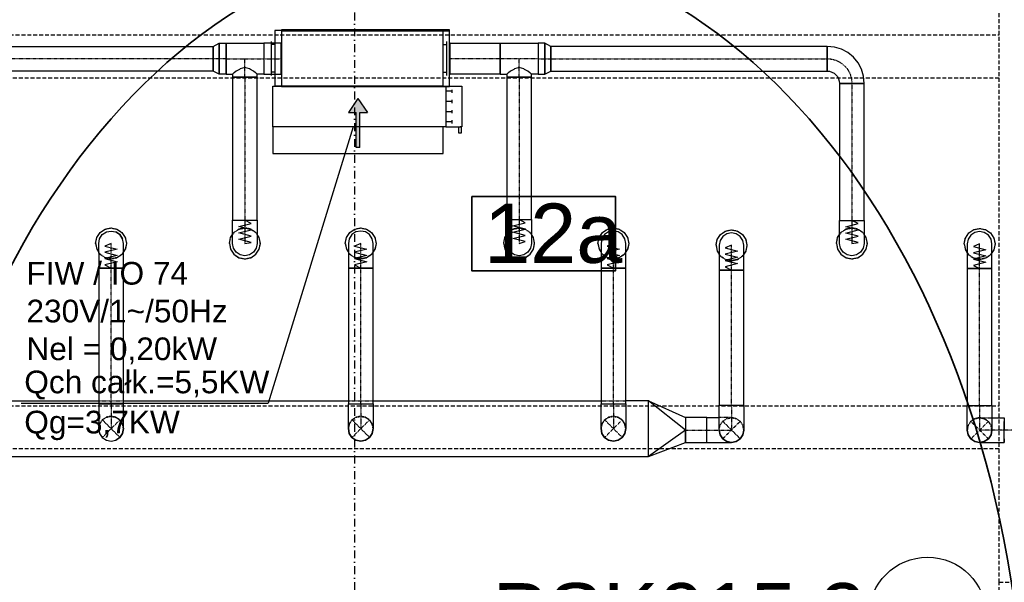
# Model space of a CAD drawing. Header units: centimetres. Extents: x -10729 to 144862, y -4437 to 43656.
# Tile 39 of 148: x 10189 to 10986, y 6225 to 6680. Entities that reach past the tile are written whole.
import ezdxf

# ---------------------------------------------------------------- set-up
doc = ezdxf.new("R2010")
doc.units = ezdxf.units.CM
doc.header["$LTSCALE"] = 0.1
for name, pattern in [('CADVENT_CENTERLINE', [9.9, 7.4, -1, 0.5, -1]), ('CADVENT_HIDDEN', [0.8, 0.25, -0.55]), ('Kondygnacja  -0_5$0$HIDDEN', [9.525, 6.35, -3.175]), ('Kondygnacja  -0_5$0$HIDDEN2', [4.7625, 3.175, -1.5875]), ('Osie rzutów$0$DASHDOT2', [12.7, 6.35, -3.175, 0, -3.175])]:
    doc.linetypes.add(name, pattern=pattern)
for name, color, linetype, lineweight in [('AU opis', 7, 'Continuous', 35), ('AU Osprzęt Siemens', 5, 'Continuous', 30), ('AU Strefa obsługiwana', 90, 'Continuous', 35), ('bgde_urządzenia', 3, 'Continuous', 30)]:
    doc.layers.add(name, color=color, linetype=linetype, lineweight=lineweight)
for name, color, linetype in [('bgde-nawiewCEN', 7, 'Continuous'), ('bgde-nawiewDETAILS', 1, 'Continuous'), ('bgde-nawiewEXP', 1, 'Continuous'), ('bgde-nawiewHIDDEN', 1, 'Continuous'), ('bgde_opis urządzen', 6, 'Continuous'), ('Kondygnacja  -0_5$0$ARCH_KONSTR_POWYŻEJ RZUTU', 8, 'Kondygnacja  -0_5$0$HIDDEN'), ('Kondygnacja  -0_5$0$ARCH_KONSTR_POWYŻEJ RZUTU_IST', 8, 'Kondygnacja  -0_5$0$HIDDEN2'), ('Osie rzutów$0$ARCH_INFO_OSIE_IST', 8, 'Osie rzutów$0$DASHDOT2'), ('Osie rzutów$0$ARCH_INFO_OSIE_OPISY_IST', 8, 'Continuous')]:
    doc.layers.add(name, color=color, linetype=linetype)
doc.styles.add('Arial', font='ARIAL.TTF')

# ---------------------------------------------------------------- blocks, each defined once
blk = doc.blocks.new('Osie rzutów')
at = {"layer": 'Osie rzutów$0$ARCH_INFO_OSIE_IST', "ltscale": 10}
blk.add_line((10460, 12510), (10460, 4623.26), dxfattribs=at)
blk = doc.blocks.new('Kondygnacja  -0_5$0$konstrukcja istniejąca -0.5')
at = {"layer": 'Kondygnacja  -0_5$0$ARCH_KONSTR_POWYŻEJ RZUTU_IST', "ltscale": 10}
for points in [[(10982, 6225), (10982, 7375)], [(9938, 6667.89), (10982, 6667.89)], [(10982, 6632.89), (9938, 6632.89)], [(9938, 6367.89), (10982, 6367.89)], [(10982, 6332.89), (9938, 6332.89)], [(11138, 6175), (10982, 6175), (10982, 6225), (11138, 6225), (11138, 6175)]]:
    blk.add_lwpolyline(points, dxfattribs=at)

msp = doc.modelspace()

# ---------------------------------------------------------------- hatches: boundary and pattern name
at = {"layer": 'bgde_urządzenia'}
h = msp.add_hatch(color=256, dxfattribs=at)
h.paths.add_polyline_path([(10464.358, 6593.417), (10461.358, 6593.417), (10461.358, 6605.083), (10455.168, 6605.083), (10462.858, 6616.511), (10470.548, 6605.083), (10464.358, 6605.083)])
h.paths.add_polyline_path([(10464.358, 6576.75), (10461.358, 6576.75), (10461.358, 6593.417), (10464.358, 6593.417)])

# ---------------------------------------------------------------- linework, layer by layer
at = {"layer": 'AU opis'}
msp.add_lwpolyline([(10554.98, 6537.061), (10671.369, 6537.061), (10671.369, 6477.053), (10554.98, 6477.053)], close=True, dxfattribs=at)
at = {"layer": 'AU Osprzęt Siemens'}
msp.add_circle((10924.019, 6197.793), 47.533, dxfattribs=at)
at = {"layer": 'AU Strefa obsługiwana'}
msp.add_ellipse((10545.489, 6077.747), major_axis=(0, -663.911), ratio=0.6893562, start_param=-1.5707963, end_param=4.712389, dxfattribs=at)
at = {"layer": 'bgde-nawiewCEN', "linetype": 'CADVENT_CENTERLINE', "ltscale": 0.06}
for p, q in [((10345.691, 6648.639), (10091.466, 6648.639)), ((10355.991, 6648.639), (10345.691, 6648.639)), ((10355.991, 6648.639), (10371.291, 6648.639)), ((10371.291, 6633.639), (10371.291, 6648.639)), ((10371.291, 6648.639), (10386.591, 6648.639)), ((10386.591, 6648.639), (10400.591, 6648.639)), ((10400.991, 6648.639), (10400.591, 6648.639)), ((10536.991, 6648.639), (10537.391, 6648.639)), ((10578.029, 6648.639), (10537.391, 6648.639)), ((10593.329, 6648.639), (10578.029, 6648.639)), ((10593.329, 6633.639), (10593.329, 6648.639)), ((10608.629, 6648.639), (10593.329, 6648.639)), ((10608.629, 6648.639), (10618.929, 6648.639)), ((10618.929, 6648.639), (10842.752, 6648.639)), ((10371.291, 6633.639), (10371.291, 6517.933)), ((10593.329, 6633.639), (10593.329, 6518.465)), ((10862.752, 6628.639), (10862.752, 6517.867)), ((10371.291, 6517.933), (10371.291, 6516.182)), ((10371.291, 6516.182), (10371.291, 6511.398)), ((10593.329, 6518.465), (10593.329, 6516.665)), ((10593.329, 6516.665), (10593.329, 6511.744)), ((10862.752, 6517.867), (10862.752, 6516.123)), ((10862.752, 6516.123), (10862.752, 6511.355)), ((10371.291, 6511.398), (10371.291, 6508.796)), ((10371.291, 6508.796), (10371.291, 6506.593)), ((10371.291, 6506.593), (10371.291, 6504.757)), ((10593.329, 6511.744), (10593.329, 6509.068)), ((10593.329, 6509.068), (10593.329, 6506.803)), ((10593.329, 6506.803), (10593.329, 6504.915)), ((10862.752, 6511.355), (10862.752, 6508.762)), ((10862.752, 6508.762), (10862.752, 6506.567)), ((10862.752, 6506.567), (10862.752, 6504.738)), ((10262.927, 6499.162), (10262.927, 6499.209)), ((10262.927, 6499.049), (10262.927, 6499.162)), ((10262.927, 6498.83), (10262.927, 6499.049)), ((10262.927, 6498.469), (10262.927, 6498.83)), ((10262.927, 6497.93), (10262.927, 6498.469)), ((10262.927, 6497.179), (10262.927, 6497.93)), ((10262.927, 6496.178), (10262.927, 6497.179)), ((10371.291, 6504.757), (10371.291, 6503.254)), ((10371.291, 6503.254), (10371.291, 6502.05)), ((10371.291, 6502.05), (10371.291, 6501.112)), ((10371.291, 6501.112), (10371.291, 6500.408)), ((10371.291, 6500.408), (10371.291, 6499.903)), ((10371.291, 6499.903), (10371.291, 6499.564)), ((10371.291, 6499.564), (10371.291, 6499.359)), ((10371.291, 6499.359), (10371.291, 6499.254)), ((10371.291, 6499.254), (10371.291, 6499.209)), ((10465.062, 6499.162), (10465.062, 6499.209)), ((10465.062, 6499.049), (10465.062, 6499.162)), ((10465.062, 6498.83), (10465.062, 6499.049)), ((10465.062, 6498.469), (10465.062, 6498.83)), ((10465.062, 6497.93), (10465.062, 6498.469)), ((10465.062, 6497.179), (10465.062, 6497.93)), ((10465.062, 6496.178), (10465.062, 6497.179)), ((10593.329, 6504.915), (10593.329, 6503.369)), ((10593.329, 6503.369), (10593.329, 6502.131)), ((10593.329, 6502.131), (10593.329, 6501.166)), ((10593.329, 6501.166), (10593.329, 6500.442)), ((10593.329, 6500.442), (10593.329, 6499.923)), ((10593.329, 6499.923), (10593.329, 6499.575)), ((10593.329, 6499.575), (10593.329, 6499.363)), ((10593.329, 6499.363), (10593.329, 6499.255)), ((10593.329, 6499.255), (10593.329, 6499.209)), ((10669.615, 6499.162), (10669.615, 6499.209)), ((10669.615, 6499.049), (10669.615, 6499.162)), ((10669.615, 6498.83), (10669.615, 6499.049)), ((10669.615, 6498.469), (10669.615, 6498.83)), ((10669.615, 6497.93), (10669.615, 6498.469)), ((10669.615, 6497.179), (10669.615, 6497.93)), ((10669.615, 6496.178), (10669.615, 6497.179)), ((10765.222, 6497.632), (10765.222, 6497.68)), ((10765.222, 6497.52), (10765.222, 6497.632)), ((10765.222, 6497.301), (10765.222, 6497.52)), ((10765.222, 6496.939), (10765.222, 6497.301)), ((10862.752, 6504.738), (10862.752, 6503.239)), ((10862.752, 6503.239), (10862.752, 6502.04)), ((10862.752, 6502.04), (10862.752, 6501.106)), ((10862.752, 6501.106), (10862.752, 6500.403)), ((10862.752, 6500.403), (10862.752, 6499.9)), ((10862.752, 6499.9), (10862.752, 6499.563)), ((10862.752, 6499.563), (10862.752, 6499.359)), ((10862.752, 6499.359), (10862.752, 6499.254)), ((10862.752, 6499.254), (10862.752, 6499.209)), ((10966.137, 6498.743), (10966.137, 6498.79)), ((10966.137, 6498.63), (10966.137, 6498.743)), ((10966.137, 6498.411), (10966.137, 6498.63)), ((10966.137, 6498.049), (10966.137, 6498.411)), ((10966.137, 6497.51), (10966.137, 6498.049)), ((10966.137, 6496.757), (10966.137, 6497.51)), ((10262.927, 6494.893), (10262.927, 6496.178)), ((10262.927, 6493.289), (10262.927, 6494.893)), ((10262.927, 6491.329), (10262.927, 6493.289)), ((10262.927, 6488.978), (10262.927, 6491.329)), ((10465.062, 6494.893), (10465.062, 6496.178)), ((10465.062, 6493.289), (10465.062, 6494.893)), ((10465.062, 6491.329), (10465.062, 6493.289)), ((10465.062, 6488.978), (10465.062, 6491.329)), ((10669.615, 6494.893), (10669.615, 6496.178)), ((10669.615, 6493.289), (10669.615, 6494.893)), ((10669.615, 6491.329), (10669.615, 6493.289)), ((10669.615, 6488.978), (10669.615, 6491.329)), ((10765.222, 6496.4), (10765.222, 6496.939)), ((10765.222, 6495.647), (10765.222, 6496.4)), ((10765.222, 6494.646), (10765.222, 6495.647)), ((10765.222, 6493.36), (10765.222, 6494.646)), ((10765.222, 6491.754), (10765.222, 6493.36)), ((10765.222, 6489.792), (10765.222, 6491.754)), ((10765.222, 6487.44), (10765.222, 6489.792)), ((10966.137, 6495.756), (10966.137, 6496.757)), ((10966.137, 6494.47), (10966.137, 6495.756)), ((10966.137, 6492.864), (10966.137, 6494.47)), ((10966.137, 6490.903), (10966.137, 6492.864)), ((10966.137, 6488.55), (10966.137, 6490.903)), ((10262.927, 6486.201), (10262.927, 6488.978)), ((10262.927, 6481.095), (10262.927, 6486.201)), ((10465.062, 6486.201), (10465.062, 6488.978)), ((10465.062, 6481.095), (10465.062, 6486.201)), ((10669.615, 6486.201), (10669.615, 6488.978)), ((10669.615, 6481.095), (10669.615, 6486.201)), ((10765.222, 6484.661), (10765.222, 6487.44)), ((10765.222, 6479.549), (10765.222, 6484.661)), ((10966.137, 6485.771), (10966.137, 6488.55)), ((10966.137, 6480.66), (10966.137, 6485.771)), ((10262.927, 6479.227), (10262.927, 6481.095)), ((10262.927, 6369.318), (10262.927, 6479.227)), ((10465.062, 6479.227), (10465.062, 6481.095)), ((10465.062, 6369.318), (10465.062, 6479.227)), ((10669.615, 6479.227), (10669.615, 6481.095)), ((10669.615, 6369.318), (10669.615, 6479.227)), ((10765.222, 6477.68), (10765.222, 6479.549)), ((10765.222, 6368.207), (10765.222, 6477.68)), ((10966.137, 6478.79), (10966.137, 6480.66)), ((10966.137, 6368.154), (10966.137, 6478.79)), ((10262.927, 6369.318), (10262.927, 6349.318)), ((10465.062, 6369.318), (10465.062, 6349.318)), ((10669.615, 6369.318), (10669.615, 6349.318)), ((10765.222, 6368.207), (10765.222, 6348.207)), ((10966.137, 6368.154), (10966.137, 6348.154)), ((10727.94, 6348.207), (10745.222, 6348.207)), ((10745.222, 6348.207), (10765.222, 6348.207)), ((10986.137, 6348.154), (10966.137, 6348.154)), ((11002.265, 6348.154), (10986.137, 6348.154))]:
    msp.add_line(p, q, dxfattribs=at)
at = {"layer": 'bgde-nawiewCEN', "linetype": 'CADVENT_CENTERLINE', "ltscale": 0.06, "extrusion": (0, 0, -1)}
msp.add_arc((-10842.752, 6628.639), 20, 90, 180, dxfattribs=at)
at = {"layer": 'bgde-nawiewDETAILS', "linetype": 'CADVENT_HIDDEN'}
for p, q in [((10255.856, 6342.247), (10269.998, 6356.389)), ((10255.856, 6356.389), (10269.998, 6342.247)), ((10457.991, 6342.247), (10472.133, 6356.389)), ((10457.991, 6356.389), (10472.133, 6342.247)), ((10662.544, 6342.247), (10676.686, 6356.389)), ((10662.544, 6356.389), (10676.686, 6342.247)), ((10758.151, 6341.136), (10772.293, 6355.278)), ((10758.151, 6355.278), (10772.293, 6341.136)), ((10959.066, 6341.083), (10973.208, 6355.225)), ((10959.066, 6355.225), (10973.208, 6341.083))]:
    msp.add_line(p, q, dxfattribs=at)
at = {"layer": 'bgde-nawiewEXP', "linetype": 'Continuous'}
for points in [[(10400.991, 6671.139), (10536.991, 6671.139), (10536.991, 6672.139), (10400.991, 6672.139)], [(10400.991, 6626.139), (10536.991, 6626.139), (10536.991, 6671.139), (10400.991, 6671.139)], [(10091.466, 6638.639), (10091.466, 6658.639), (10345.691, 6658.639), (10345.691, 6638.639)], [(10345.691, 6638.639), (10345.691, 6658.639), (10350.507, 6661.139), (10350.507, 6636.139)], [(10350.507, 6636.139), (10350.507, 6661.139), (10355.991, 6661.139), (10355.991, 6636.139)], [(10386.591, 6636.139), (10400.591, 6636.139), (10400.591, 6661.139), (10386.591, 6661.139), (10386.591, 6637.09)], [(10537.391, 6636.139), (10537.391, 6661.139), (10578.029, 6661.139), (10578.029, 6636.139)], [(10608.629, 6636.139), (10614.113, 6636.139), (10614.113, 6661.139), (10608.629, 6661.139), (10608.629, 6637.09)], [(10614.113, 6636.139), (10618.929, 6638.639), (10618.929, 6658.639), (10614.113, 6661.139), (10614.113, 6637.09)], [(10618.929, 6638.639), (10842.752, 6638.639), (10842.752, 6658.639), (10618.929, 6658.639), (10618.929, 6639.4)], [(10842.752, 6638.639), (10844.703, 6638.447), (10846.579, 6637.878), (10848.308, 6636.953), (10849.823, 6635.71), (10851.067, 6634.194), (10851.991, 6632.466), (10852.56, 6630.59), (10852.752, 6628.639), (10852.752, 6517.867), (10872.752, 6517.867), (10872.752, 6628.639), (10852.752, 6628.639), (10852.752, 6628.639), (10872.752, 6628.639), (10872.175, 6634.491), (10870.468, 6640.119), (10867.696, 6645.306), (10863.965, 6649.852), (10859.419, 6653.583), (10854.232, 6656.355), (10848.605, 6658.062), (10842.752, 6658.639), (10842.752, 6639.4)], [(10361.291, 6499.209), (10361.291, 6517.933), (10381.291, 6517.933), (10381.291, 6499.209), (10380.53, 6495.383), (10378.362, 6492.138), (10375.118, 6489.971), (10371.291, 6489.209), (10367.464, 6489.971), (10364.22, 6492.138), (10362.052, 6495.383)], [(10583.329, 6511.744), (10583.329, 6518.465), (10603.329, 6518.465), (10603.329, 6499.209), (10602.568, 6495.383), (10600.4, 6492.138), (10597.156, 6489.971), (10593.329, 6489.209), (10589.502, 6489.971), (10586.258, 6492.138), (10584.09, 6495.383), (10583.329, 6499.209), (10583.329, 6509.068)], [(10852.752, 6499.209), (10852.752, 6517.867), (10872.752, 6517.867), (10872.752, 6499.209), (10871.991, 6495.383), (10869.823, 6492.138), (10866.579, 6489.971), (10862.752, 6489.209), (10858.925, 6489.971), (10855.681, 6492.138), (10853.513, 6495.383)], [(10455.062, 6479.227), (10475.062, 6479.227), (10475.062, 6499.209), (10474.301, 6503.036), (10472.133, 6506.28), (10468.889, 6508.448), (10465.062, 6509.209), (10461.236, 6508.448), (10457.991, 6506.28), (10455.824, 6503.036), (10455.062, 6499.209), (10455.062, 6481.095)], [(10659.615, 6499.162), (10659.615, 6479.227), (10679.615, 6479.227), (10679.615, 6499.209), (10678.854, 6503.036), (10676.686, 6506.28), (10673.442, 6508.448), (10669.615, 6509.209), (10665.788, 6508.448), (10662.544, 6506.28), (10660.376, 6503.036), (10659.615, 6499.209)], [(10755.222, 6477.68), (10775.222, 6477.68), (10775.222, 6497.68), (10774.461, 6501.507), (10772.293, 6504.751), (10769.049, 6506.919), (10765.222, 6507.68), (10761.395, 6506.919), (10758.151, 6504.751), (10755.983, 6501.507), (10755.222, 6497.68), (10755.222, 6479.549)], [(10956.137, 6478.79), (10976.137, 6478.79), (10976.137, 6498.79), (10975.376, 6502.617), (10973.208, 6505.861), (10969.964, 6508.029), (10966.137, 6508.79), (10962.31, 6508.029), (10959.066, 6505.861), (10956.898, 6502.617), (10956.137, 6498.79), (10956.137, 6480.66)], [(10252.927, 6369.318), (10272.927, 6369.318), (10272.927, 6479.227), (10252.927, 6479.227)], [(10455.062, 6369.318), (10475.062, 6369.318), (10475.062, 6479.227), (10455.062, 6479.227)], [(10659.615, 6369.318), (10679.615, 6369.318), (10679.615, 6479.227), (10659.615, 6479.227)], [(10755.222, 6368.207), (10775.222, 6368.207), (10775.222, 6477.68), (10755.222, 6477.68)], [(10956.137, 6368.154), (10976.137, 6368.154), (10976.137, 6478.79), (10956.137, 6478.79)], [(10252.927, 6349.318), (10253.689, 6345.491), (10255.856, 6342.247), (10259.101, 6340.079), (10262.927, 6339.318), (10266.754, 6340.079), (10269.998, 6342.247), (10272.166, 6345.491), (10272.927, 6349.318), (10272.927, 6369.318), (10252.927, 6369.318), (10252.927, 6349.702)], [(10455.062, 6349.318), (10455.062, 6369.318), (10475.062, 6369.318), (10475.062, 6349.318), (10474.301, 6345.491), (10472.133, 6342.247), (10468.889, 6340.079), (10465.062, 6339.318), (10461.236, 6340.079), (10457.991, 6342.247), (10455.824, 6345.491)], [(10659.615, 6349.318), (10659.615, 6369.318), (10679.615, 6369.318), (10679.615, 6349.318), (10678.854, 6345.491), (10676.686, 6342.247), (10673.442, 6340.079), (10669.615, 6339.318), (10665.788, 6340.079), (10662.544, 6342.247), (10660.376, 6345.491)], [(10727.94, 6338.207), (10745.222, 6338.207), (10745.222, 6358.207), (10727.94, 6358.207), (10727.94, 6338.969)], [(10455.062, 6349.318), (10455.824, 6345.491), (10457.991, 6342.247), (10461.236, 6340.079), (10465.062, 6339.318), (10468.889, 6340.079), (10472.133, 6342.247), (10474.301, 6345.491), (10475.062, 6349.318), (10474.301, 6345.491), (10472.133, 6342.247), (10468.889, 6340.079), (10465.062, 6339.318), (10461.236, 6340.079), (10457.991, 6342.247), (10455.824, 6345.491)], [(10669.615, 6339.318), (10673.442, 6340.079), (10676.686, 6342.247), (10678.854, 6345.491), (10679.615, 6349.318), (10678.854, 6345.491), (10676.686, 6342.247), (10673.442, 6340.079)], [(10697.94, 6326.818), (10727.94, 6338.207), (10727.94, 6348.207)], [(10956.137, 6348.154), (10956.898, 6344.327), (10959.066, 6341.083), (10962.31, 6338.915), (10966.137, 6338.154), (10969.964, 6338.915), (10973.208, 6341.083), (10975.376, 6344.327), (10976.137, 6348.154), (10975.376, 6344.327), (10973.208, 6341.083), (10969.964, 6338.915), (10966.137, 6338.154), (10962.31, 6338.915), (10959.066, 6341.083), (10956.898, 6344.327)]]:
    msp.add_lwpolyline(points, close=True, dxfattribs=at)
for points in [[(10355.991, 6636.139), (10355.991, 6661.139), (10386.591, 6661.139), (10386.591, 6636.139), (10381.291, 6636.139)], [(10400.591, 6636.139), (10400.591, 6661.139), (10400.991, 6661.139)], [(10536.991, 6636.139), (10537.391, 6636.139), (10537.391, 6661.139), (10536.991, 6661.139)], [(10578.029, 6636.139), (10578.029, 6661.139), (10608.629, 6661.139), (10608.629, 6636.139), (10603.329, 6636.139)], [(10355.991, 6636.139), (10361.291, 6636.139), (10361.291, 6517.933), (10381.291, 6517.933), (10381.291, 6633.639), (10361.291, 6633.639), (10361.291, 6633.639), (10381.291, 6633.639), (10381.291, 6636.139), (10380.53, 6636.9), (10379.89, 6637.09), (10378.362, 6638.619), (10375.716, 6639.8), (10375.118, 6640.399), (10371.291, 6641.538), (10367.464, 6640.399), (10366.865, 6639.8), (10364.22, 6638.619), (10362.691, 6637.09), (10362.052, 6636.9), (10361.291, 6636.139)], [(10578.029, 6636.139), (10583.329, 6636.139), (10583.329, 6518.465), (10603.329, 6518.465), (10603.329, 6633.639), (10583.329, 6633.639), (10583.329, 6633.639), (10603.329, 6633.639), (10603.329, 6636.139), (10602.568, 6636.9), (10601.929, 6637.09), (10600.4, 6638.619), (10597.754, 6639.8), (10597.156, 6640.399), (10593.329, 6641.538), (10589.502, 6640.399), (10588.904, 6639.8), (10586.258, 6638.619), (10584.729, 6637.09), (10584.09, 6636.9), (10583.329, 6636.139)], [(10400.591, 6636.139), (10400.991, 6636.139)], [(10250.427, 6499.209), (10251.379, 6503.993), (10254.089, 6508.048), (10258.144, 6510.758), (10262.927, 6511.709), (10267.711, 6510.758), (10271.766, 6508.048), (10274.476, 6503.993), (10275.427, 6499.209), (10274.476, 6494.426), (10272.927, 6492.108)], [(10252.927, 6491.329), (10252.927, 6499.209), (10253.689, 6503.036), (10255.856, 6506.28), (10259.101, 6508.448), (10262.927, 6509.209), (10266.754, 6508.448), (10269.998, 6506.28)], [(10252.927, 6491.329), (10252.927, 6479.227), (10272.927, 6479.227), (10272.927, 6499.209), (10272.166, 6503.036), (10269.998, 6506.28)], [(10269.998, 6506.28), (10266.754, 6508.448)], [(10269.998, 6506.28), (10272.166, 6503.036)], [(10358.791, 6499.209), (10359.742, 6494.426), (10362.452, 6490.371), (10366.507, 6487.661), (10371.291, 6486.709), (10376.074, 6487.661), (10380.13, 6490.371), (10382.839, 6494.426), (10383.791, 6499.209), (10382.839, 6503.993), (10381.291, 6506.31)], [(10358.791, 6499.209), (10359.742, 6503.993), (10361.291, 6506.31)], [(10452.562, 6499.209), (10453.514, 6503.993), (10456.224, 6508.048), (10460.279, 6510.758), (10465.062, 6511.709), (10469.846, 6510.758), (10473.901, 6508.048), (10476.611, 6503.993), (10477.562, 6499.209), (10476.611, 6494.426), (10475.062, 6492.108)], [(10580.829, 6499.209), (10581.78, 6494.426), (10584.49, 6490.371), (10588.545, 6487.661), (10593.329, 6486.709), (10598.113, 6487.661), (10602.168, 6490.371), (10604.877, 6494.426), (10605.829, 6499.209), (10604.877, 6503.993), (10603.329, 6506.31)], [(10580.829, 6499.209), (10581.78, 6503.993), (10583.329, 6506.31)], [(10657.115, 6499.209), (10658.067, 6503.993), (10660.776, 6508.048), (10664.831, 6510.758), (10669.615, 6511.709), (10674.399, 6510.758), (10678.454, 6508.048), (10681.163, 6503.993), (10682.115, 6499.209), (10681.163, 6494.426), (10679.615, 6492.108)], [(10752.722, 6497.68), (10753.674, 6502.463), (10756.383, 6506.519), (10760.439, 6509.228), (10765.222, 6510.18), (10770.006, 6509.228), (10774.061, 6506.519), (10776.771, 6502.463), (10777.722, 6497.68), (10776.771, 6492.896), (10775.222, 6490.579)], [(10850.252, 6499.209), (10851.203, 6494.426), (10853.913, 6490.371), (10857.968, 6487.661), (10862.752, 6486.709), (10867.535, 6487.661), (10871.591, 6490.371), (10874.3, 6494.426), (10875.252, 6499.209), (10874.3, 6503.993), (10872.752, 6506.31)], [(10850.252, 6499.209), (10851.203, 6503.993), (10852.752, 6506.31)], [(10953.637, 6498.79), (10954.589, 6503.574), (10957.298, 6507.629), (10961.354, 6510.339), (10966.137, 6511.29), (10970.921, 6510.339), (10974.976, 6507.629), (10977.686, 6503.574), (10978.637, 6498.79), (10977.686, 6494.007), (10976.137, 6491.689)], [(10250.427, 6499.209), (10251.379, 6494.426), (10252.927, 6492.108)], [(10452.562, 6499.209), (10453.514, 6494.426), (10455.062, 6492.108)], [(10657.115, 6499.209), (10658.067, 6494.426), (10659.615, 6492.108)], [(10752.722, 6497.68), (10753.674, 6492.896), (10755.222, 6490.579)], [(10953.637, 6498.79), (10954.589, 6494.007), (10956.137, 6491.689)], [(10116.12, 6326.818), (10697.94, 6326.818), (10697.94, 6371.818), (10727.94, 6358.207), (10727.94, 6348.207), (10697.94, 6371.818), (10679.615, 6371.818)], [(10176.01, 6371.818), (10252.927, 6371.818)], [(10272.927, 6371.818), (10455.062, 6371.818)], [(10475.062, 6371.818), (10659.615, 6371.818)], [(10697.94, 6326.818), (10697.94, 6371.818)], [(10745.222, 6338.207), (10765.222, 6338.207), (10761.395, 6338.969), (10758.151, 6341.136), (10755.983, 6344.381), (10755.222, 6348.207), (10755.222, 6368.207), (10775.222, 6368.207), (10775.222, 6348.207), (10774.461, 6344.381), (10772.293, 6341.136), (10769.049, 6338.969), (10765.222, 6338.207), (10761.395, 6338.969), (10758.151, 6341.136), (10755.983, 6344.381), (10755.222, 6348.207), (10755.983, 6344.381), (10758.151, 6341.136), (10761.395, 6338.969), (10765.222, 6338.207), (10769.049, 6338.969), (10772.293, 6341.136), (10774.461, 6344.381), (10775.222, 6348.207), (10774.461, 6344.381), (10772.293, 6341.136), (10769.049, 6338.969), (10765.222, 6338.207)], [(10956.137, 6348.154), (10956.137, 6368.154), (10976.137, 6368.154), (10976.137, 6348.154), (10975.376, 6344.327), (10973.208, 6341.083), (10969.964, 6338.915), (10966.137, 6338.154), (10986.137, 6338.154), (10986.137, 6338.915)], [(10745.222, 6338.207), (10745.222, 6358.207), (10755.222, 6358.207)], [(10976.137, 6358.154), (10986.137, 6358.154), (10986.137, 6351.98)], [(10986.137, 6351.98), (10986.137, 6355.225)], [(10252.927, 6349.318), (10253.689, 6345.491), (10255.856, 6342.247), (10259.101, 6340.079), (10262.927, 6339.318), (10266.754, 6340.079), (10269.998, 6342.247), (10272.166, 6345.491), (10272.927, 6349.318), (10272.166, 6345.491), (10269.998, 6342.247)], [(10252.927, 6349.318), (10253.689, 6345.491), (10255.856, 6342.247), (10259.101, 6340.079), (10262.927, 6339.318), (10266.754, 6340.079), (10269.998, 6342.247)], [(10659.615, 6349.318), (10660.376, 6345.491), (10662.544, 6342.247), (10665.788, 6340.079), (10669.615, 6339.318)], [(10659.615, 6349.318), (10660.376, 6345.491), (10662.544, 6342.247), (10665.788, 6340.079), (10669.615, 6339.318)], [(10956.137, 6348.154), (10956.898, 6344.327), (10959.066, 6341.083), (10962.31, 6338.915), (10966.137, 6338.154)], [(10986.137, 6341.083), (10986.137, 6351.98)], [(10986.137, 6351.98), (10986.137, 6348.154)], [(10269.998, 6342.247), (10266.754, 6340.079)], [(10269.998, 6342.247), (10272.166, 6345.491)], [(10669.615, 6339.318), (10665.788, 6340.079)], [(10669.615, 6339.318), (10665.788, 6340.079)], [(10986.137, 6341.083), (10986.137, 6338.915)], [(10986.137, 6338.915), (10986.137, 6341.083)], [(10986.137, 6338.915), (10986.137, 6338.154)]]:
    msp.add_lwpolyline(points, dxfattribs=at)
at = {"layer": 'bgde-nawiewEXP'}
for points in [[(10371.291, 6499.209), (10376.291, 6500.031), (10366.291, 6502.545), (10376.291, 6505.078), (10366.291, 6507.65), (10376.291, 6510.178), (10366.291, 6512.766), (10376.291, 6515.285), (10371.291, 6517.933)], [(10593.329, 6499.209), (10598.329, 6500.651), (10588.329, 6503.166), (10598.329, 6505.667), (10588.329, 6508.213), (10598.329, 6510.746), (10588.329, 6513.301), (10598.329, 6515.902), (10593.329, 6518.465)], [(10862.752, 6499.209), (10867.752, 6499.995), (10857.752, 6502.511), (10867.752, 6505.034), (10857.752, 6507.598), (10867.752, 6510.121), (10857.752, 6512.705), (10867.752, 6515.221), (10862.752, 6517.867)], [(10262.927, 6499.209), (10257.927, 6497.081), (10267.927, 6494.547), (10257.927, 6492.028), (10267.927, 6489.501), (10257.927, 6486.95), (10267.927, 6484.416), (10257.927, 6481.873), (10262.927, 6479.227)], [(10465.062, 6499.209), (10460.062, 6497.081), (10470.062, 6494.547), (10460.062, 6492.028), (10470.062, 6489.501), (10460.062, 6486.95), (10470.062, 6484.416), (10460.062, 6481.873), (10465.062, 6479.227)], [(10669.615, 6499.209), (10664.615, 6497.081), (10674.615, 6494.547), (10664.615, 6492.028), (10674.615, 6489.501), (10664.615, 6486.95), (10674.615, 6484.416), (10664.615, 6481.873), (10669.615, 6479.227)], [(10765.222, 6497.68), (10760.222, 6495.55), (10770.222, 6493.014), (10760.222, 6490.492), (10770.222, 6487.963), (10760.222, 6485.41), (10770.222, 6482.874), (10760.222, 6480.328), (10765.222, 6477.68)], [(10966.137, 6498.79), (10961.137, 6496.66), (10971.137, 6494.124), (10961.137, 6491.602), (10971.137, 6489.074), (10961.137, 6486.52), (10971.137, 6483.984), (10961.137, 6481.438), (10966.137, 6478.79)]]:
    msp.add_lwpolyline(points, dxfattribs=at)
at = {"layer": 'bgde-nawiewHIDDEN', "linetype": 'CADVENT_HIDDEN'}
for points in [[(10400.991, 6636.139), (10400.991, 6661.139)], [(10536.991, 6636.139), (10536.991, 6661.139)], [(10250.427, 6499.209), (10251.379, 6503.993), (10254.089, 6508.048), (10258.144, 6510.758), (10262.927, 6511.709), (10267.711, 6510.758), (10271.766, 6508.048), (10274.476, 6503.993), (10275.427, 6499.209), (10274.476, 6494.426), (10271.766, 6490.371), (10267.711, 6487.661), (10262.927, 6486.709), (10258.144, 6487.661), (10254.089, 6490.371), (10258.144, 6487.661), (10262.927, 6486.709), (10267.711, 6487.661), (10271.766, 6490.371), (10272.927, 6492.108)], [(10358.791, 6499.209), (10359.742, 6494.426), (10362.452, 6490.371), (10366.507, 6487.661), (10371.291, 6486.709), (10376.074, 6487.661), (10380.13, 6490.371), (10382.839, 6494.426), (10383.791, 6499.209), (10382.839, 6503.993), (10380.13, 6508.048), (10376.074, 6510.758), (10371.291, 6511.709), (10366.507, 6510.758), (10362.452, 6508.048), (10361.291, 6506.31)], [(10358.791, 6499.209), (10359.742, 6503.993), (10362.452, 6508.048), (10366.507, 6510.758), (10371.291, 6511.709), (10376.074, 6510.758), (10380.13, 6508.048), (10381.291, 6506.31)], [(10452.562, 6499.209), (10453.514, 6503.993), (10456.224, 6508.048), (10460.279, 6510.758), (10465.062, 6511.709), (10469.846, 6510.758), (10473.901, 6508.048), (10476.611, 6503.993), (10477.562, 6499.209), (10476.611, 6494.426), (10473.901, 6490.371), (10469.846, 6487.661), (10465.062, 6486.709), (10460.279, 6487.661), (10456.224, 6490.371), (10460.279, 6487.661), (10465.062, 6486.709), (10469.846, 6487.661), (10473.901, 6490.371), (10475.062, 6492.108)], [(10580.829, 6499.209), (10581.78, 6494.426), (10584.49, 6490.371), (10588.545, 6487.661), (10593.329, 6486.709), (10598.113, 6487.661), (10602.168, 6490.371), (10604.877, 6494.426), (10605.829, 6499.209), (10604.877, 6503.993), (10602.168, 6508.048), (10598.113, 6510.758), (10593.329, 6511.709), (10588.545, 6510.758), (10584.49, 6508.048), (10583.329, 6506.31)], [(10580.829, 6499.209), (10581.78, 6503.993), (10584.49, 6508.048), (10588.545, 6510.758), (10593.329, 6511.709), (10598.113, 6510.758), (10602.168, 6508.048), (10603.329, 6506.31)], [(10657.115, 6499.209), (10658.067, 6503.993), (10660.776, 6508.048), (10664.831, 6510.758), (10669.615, 6511.709), (10674.399, 6510.758), (10678.454, 6508.048), (10681.163, 6503.993), (10682.115, 6499.209), (10681.163, 6494.426), (10678.454, 6490.371), (10674.399, 6487.661), (10669.615, 6486.709), (10664.831, 6487.661), (10660.776, 6490.371), (10664.831, 6487.661), (10669.615, 6486.709), (10674.399, 6487.661), (10678.454, 6490.371), (10679.615, 6492.108)], [(10752.722, 6497.68), (10753.674, 6502.463), (10756.383, 6506.519), (10760.439, 6509.228), (10765.222, 6510.18), (10770.006, 6509.228), (10774.061, 6506.519), (10776.771, 6502.463), (10777.722, 6497.68), (10776.771, 6492.896), (10774.061, 6488.841), (10770.006, 6486.131), (10765.222, 6485.18), (10760.439, 6486.131), (10756.383, 6488.841), (10760.439, 6486.131), (10765.222, 6485.18), (10770.006, 6486.131), (10774.061, 6488.841), (10775.222, 6490.579)], [(10850.252, 6499.209), (10851.203, 6494.426), (10853.913, 6490.371), (10857.968, 6487.661), (10862.752, 6486.709), (10867.535, 6487.661), (10871.591, 6490.371), (10874.3, 6494.426), (10875.252, 6499.209), (10874.3, 6503.993), (10871.591, 6508.048), (10867.535, 6510.758), (10862.752, 6511.709), (10857.968, 6510.758), (10853.913, 6508.048), (10852.752, 6506.31)], [(10850.252, 6499.209), (10851.203, 6503.993), (10853.913, 6508.048), (10857.968, 6510.758), (10862.752, 6511.709), (10867.535, 6510.758), (10871.591, 6508.048), (10872.752, 6506.31)], [(10953.637, 6498.79), (10954.589, 6503.574), (10957.298, 6507.629), (10961.354, 6510.339), (10966.137, 6511.29), (10970.921, 6510.339), (10974.976, 6507.629), (10977.686, 6503.574), (10978.637, 6498.79), (10977.686, 6494.007), (10974.976, 6489.951), (10970.921, 6487.242), (10966.137, 6486.29), (10961.354, 6487.242), (10957.298, 6489.951), (10961.354, 6487.242), (10966.137, 6486.29), (10970.921, 6487.242), (10974.976, 6489.951), (10976.137, 6491.689)], [(10250.427, 6499.209), (10251.379, 6494.426), (10254.089, 6490.371), (10252.927, 6492.108)], [(10452.562, 6499.209), (10453.514, 6494.426), (10456.224, 6490.371), (10455.062, 6492.108)], [(10657.115, 6499.209), (10658.067, 6494.426), (10660.776, 6490.371), (10659.615, 6492.108)], [(10752.722, 6497.68), (10753.674, 6492.896), (10756.383, 6488.841), (10755.222, 6490.579)], [(10953.637, 6498.79), (10954.589, 6494.007), (10957.298, 6489.951), (10956.137, 6491.689)], [(10252.927, 6371.818), (10272.927, 6371.818)], [(10455.062, 6371.818), (10475.062, 6371.818)], [(10659.615, 6371.818), (10679.615, 6371.818)], [(10755.222, 6348.207), (10755.983, 6352.034), (10758.151, 6355.278), (10761.395, 6357.446), (10765.222, 6358.207), (10755.222, 6358.207)], [(10755.222, 6348.207), (10755.983, 6352.034), (10758.151, 6355.278), (10761.395, 6357.446), (10765.222, 6358.207), (10769.049, 6357.446), (10772.293, 6355.278), (10774.461, 6352.034), (10775.222, 6348.207), (10774.461, 6352.034), (10772.293, 6355.278), (10769.049, 6357.446), (10765.222, 6358.207)], [(10966.137, 6358.154), (10976.137, 6358.154)]]:
    msp.add_lwpolyline(points, dxfattribs=at)
for points in [[(10252.927, 6349.318), (10253.689, 6353.144), (10255.856, 6356.389), (10259.101, 6358.556), (10262.927, 6359.318), (10266.754, 6358.556), (10269.998, 6356.389), (10272.166, 6353.144), (10272.927, 6349.318), (10272.166, 6353.144), (10269.998, 6356.389), (10266.754, 6358.556), (10262.927, 6359.318), (10259.101, 6358.556), (10255.856, 6356.389), (10253.689, 6353.144)], [(10455.062, 6349.318), (10455.824, 6353.144), (10457.991, 6356.389), (10461.236, 6358.556), (10465.062, 6359.318), (10468.889, 6358.556), (10472.133, 6356.389), (10474.301, 6353.144), (10475.062, 6349.318), (10474.301, 6353.144), (10472.133, 6356.389), (10468.889, 6358.556), (10465.062, 6359.318), (10461.236, 6358.556), (10457.991, 6356.389), (10455.824, 6353.144)], [(10659.615, 6349.318), (10660.376, 6353.144), (10662.544, 6356.389), (10665.788, 6358.556), (10669.615, 6359.318), (10673.442, 6358.556), (10676.686, 6356.389), (10678.854, 6353.144), (10679.615, 6349.318), (10678.854, 6353.144), (10676.686, 6356.389), (10673.442, 6358.556), (10669.615, 6359.318), (10665.788, 6358.556), (10662.544, 6356.389), (10660.376, 6353.144)], [(10956.137, 6348.154), (10956.898, 6351.98), (10959.066, 6355.225), (10962.31, 6357.392), (10966.137, 6358.154), (10969.964, 6357.392), (10973.208, 6355.225), (10975.376, 6351.98), (10976.137, 6348.154), (10975.376, 6351.98), (10973.208, 6355.225), (10969.964, 6357.392), (10966.137, 6358.154), (10962.31, 6357.392), (10959.066, 6355.225), (10956.898, 6351.98)]]:
    msp.add_lwpolyline(points, close=True, dxfattribs=at)
at = {"layer": 'bgde_opis urządzen'}
for p in [(10459.077, 6593.503), (10190.273, 6369.984, 1188.109)]:
    msp.add_line(p, (10390.16, 6369.984, 1188.109), dxfattribs=at)
at = {"layer": 'bgde_urządzenia'}
for p, q in [((10395.458, 6671.417, -170.95), (10395.458, 6626.417, -170.95)), ((10531.458, 6671.417, -170.95), (10395.458, 6671.417, -170.95)), ((10531.458, 6671.417, -170.95), (10531.458, 6626.417, -170.95)), ((10392.458, 6662.667, -170.95), (10392.458, 6635.167, -170.95)), ((10395.458, 6660.167, -170.95), (10392.458, 6660.167, -170.95)), ((10531.458, 6660.167, -170.95), (10534.458, 6660.167, -170.95)), ((10534.458, 6662.667, -170.95), (10534.458, 6635.167, -170.95)), ((10395.458, 6637.667, -170.95), (10392.458, 6637.667, -170.95)), ((10531.458, 6637.667, -170.95), (10534.458, 6637.667, -170.95)), ((10393.958, 6593.417, -170.95), (10393.958, 6626.417, -170.95)), ((10393.958, 6626.417, -170.95), (10533.958, 6626.417, -170.95)), ((10531.458, 6626.417, -170.95), (10395.458, 6626.417, -170.95)), ((10533.958, 6626.417, -170.95), (10533.958, 6593.417, -170.95)), ((10533.958, 6626.417, -170.95), (10546.958, 6626.417, -170.95)), ((10546.958, 6626.417, -170.95), (10546.958, 6593.417, -170.95)), ((10539.158, 6622.292, -170.95), (10533.958, 6622.292, -170.95)), ((10539.158, 6621.042, -170.95), (10539.158, 6623.542, -170.95)), ((10462.858, 6616.511, -170.95), (10455.168, 6605.083, -170.95)), ((10462.858, 6616.511, -170.95), (10470.548, 6605.083, -170.95)), ((10539.158, 6614.042, -170.95), (10533.958, 6614.042, -170.95)), ((10539.158, 6612.792, -170.95), (10539.158, 6615.292, -170.95)), ((10455.168, 6605.083, -170.95), (10461.358, 6605.083, -170.95)), ((10461.358, 6576.75, -170.95), (10461.358, 6605.083, -170.95)), ((10464.358, 6576.75, -170.95), (10464.358, 6605.083, -170.95)), ((10464.358, 6605.083, -170.95), (10470.548, 6605.083, -170.95)), ((10539.158, 6605.792, -170.95), (10533.958, 6605.792, -170.95)), ((10539.158, 6604.542, -170.95), (10539.158, 6607.042, -170.95)), ((10531.758, 6593.417, -170.95), (10393.958, 6593.417, -170.95)), ((10393.958, 6593.417, -170.95), (10393.958, 6571.917, -170.95)), ((10531.758, 6571.917, -170.95), (10531.758, 6593.417, -170.95)), ((10533.958, 6593.417, -170.95), (10531.758, 6593.417, -170.95)), ((10539.158, 6597.542, -170.95), (10533.958, 6597.542, -170.95)), ((10533.958, 6593.417, -170.95), (10546.958, 6593.417, -170.95)), ((10539.158, 6596.292, -170.95), (10539.158, 6598.792, -170.95)), ((10544.458, 6588.417, -170.95), (10544.458, 6593.417, -170.95)), ((10546.958, 6593.417, -170.95), (10545.458, 6593.417, -170.95)), ((10546.458, 6593.417, -170.95), (10546.458, 6588.417, -170.95)), ((10546.458, 6588.417, -170.95), (10544.458, 6588.417, -170.95)), ((10393.958, 6571.917, -170.95), (10531.758, 6571.917, -170.95)), ((10464.358, 6576.75, -170.95), (10461.358, 6576.75, -170.95))]:
    msp.add_line(p, q, dxfattribs=at)

# ---------------------------------------------------------------- block references
at = {"layer": 'Kondygnacja  -0_5$0$ARCH_KONSTR_POWYŻEJ RZUTU'}
msp.add_blockref('Kondygnacja  -0_5$0$konstrukcja istniejąca -0.5', (0, 0), dxfattribs=at)
at = {"layer": 'Osie rzutów$0$ARCH_INFO_OSIE_OPISY_IST'}
msp.add_blockref('Osie rzutów', (0, 0), dxfattribs=at)

# ---------------------------------------------------------------- texts
at = {"layer": 'AU opis', "insert": (10565, 6531.447, -170.95), "char_height": 48, "width": 72.77772, "attachment_point": 1, "style": 'Arial'}
msp.add_mtext('12a', dxfattribs=at)
at = {"layer": 'AU Osprzęt Siemens', "insert": (10571.793, 6224.309), "char_height": 48, "width": 1074.22285, "attachment_point": 1, "style": 'Arial'}
msp.add_mtext('PSK015.2', dxfattribs=at)
at = {"layer": 'bgde_opis urządzen', "char_height": 18.326, "width": 421.7149, "attachment_point": 1, "style": 'Arial'}
for s, insert in [('FIW / IO 74\\P230V/1~/50Hz\\PNel = 0,20kW', (10194.418, 6484.185, 2308.732)), ('Qch całk.=5,5KW', (10192.661, 6396.266, 2308.732)), ('Qg=3,7KW', (10192.661, 6363.787, 2308.732))]:
    msp.add_mtext(s, dxfattribs=dict(at, insert=insert))

doc.saveas('drawing.dxf')
